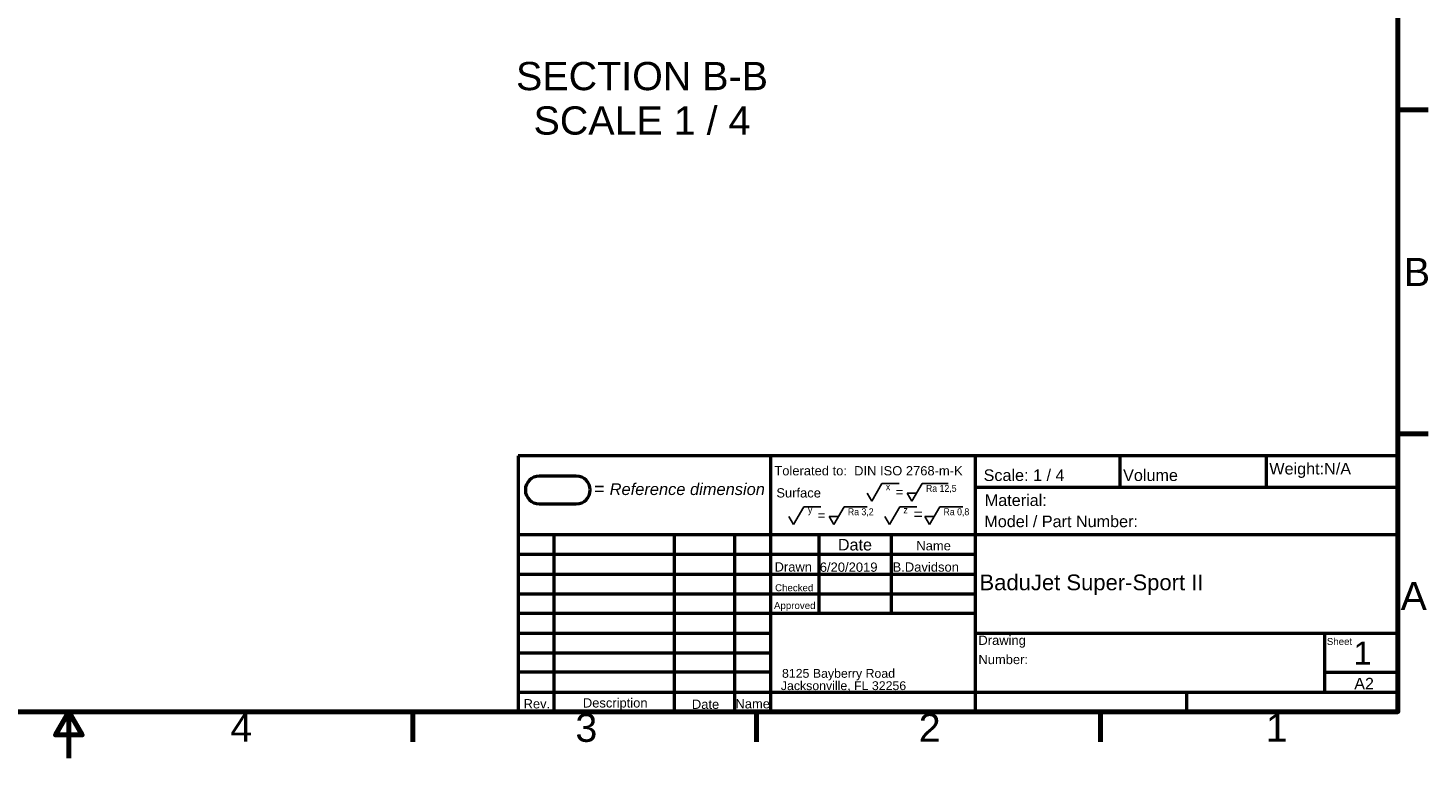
# Model space of a CAD drawing. Header units: inches. Extents: x 0 to 93.5, y 0 to 66.1.
# Tile 71 of 225: x 45.4 to 93, y 0 to 24.8. Entities that reach past the tile are written whole.
import ezdxf
from ezdxf.enums import TextEntityAlignment as Align

# ---------------------------------------------------------------- set-up
doc = ezdxf.new("R2010")
doc.units = ezdxf.units.IN
doc.header["$LTSCALE"] = 4
doc.header["$MEASUREMENT"] = 0
for name, color, linetype, lineweight in [('Border (ANSI)', 7, 'Continuous', 70), ('Sichtbare Kanten(DIN)', 7, 'Continuous', 50), ('Skizziergeometrie(DIN)', 7, 'Continuous', 50), ('Symbol (ANSI)', 7, 'Continuous', 25), ('Symbole(DIN)', 7, 'Continuous', 25)]:
    doc.layers.add(name, color=color, linetype=linetype, lineweight=lineweight)
doc.styles.add('Aktuell-DIN', font='arial.ttf')
doc.styles.add('Label Text (ANSI)', font='arial.ttf')
doc.styles.get("Standard").update_dxf_attribs({"font": 'isocp.shx'})
doc.styles.add('STANDARD-3', font='arial.ttf')
doc.styles.add('Text Style48', font='arial.ttf')
doc.styles.add('Text Style50', font='arial.ttf')
doc.styles.add('Text Style54', font='arial.ttf')
doc.styles.add('Text Style55', font='arial.ttf')
doc.styles.add('Text Style56', font='arial.ttf')
doc.styles.add('Text Style57', font='arial.ttf')

# ---------------------------------------------------------------- blocks, each defined once
blk = doc.blocks.new('Borders Default Border')
at = {"layer": 'Border (ANSI)'}
for p, q in [((22.992, 5.512), (23.248, 5.512)), ((22.992, 2.756), (23.248, 2.756)), ((14.616, 0.394), (14.616, 0.138)), ((17.539, 0.394), (17.539, 0.138)), ((20.463, 0.394), (20.463, 0.138))]:
    blk.add_line(p, q, dxfattribs=at)
at = {"layer": 'Border (ANSI)', "flags": 128}
for points in [[(0.394, 0.394), (0.394, 16.142), (22.992, 16.142), (22.992, 0.394), (0.394, 0.394)], [(11.693, 0), (11.693, 0.394), (11.579, 0.197), (11.807, 0.197), (11.693, 0.394)]]:
    blk.add_lwpolyline(points, dxfattribs=at)
at = {"layer": 'Border (ANSI)', "char_height": 0.24, "attachment_point": 7, "style": 'Label Text (ANSI)'}
for s, insert in [('B', (23.042, 4.014)), ('A', (23.015, 1.258)), ('4', (13.066, 0.138)), ('3', (15.999, 0.134)), ('2', (18.918, 0.138)), ('1', (21.869, 0.138))]:
    blk.add_mtext(s, dxfattribs=dict(at, insert=insert))
blk = doc.blocks.new('Title Blocks DIN')
at = {"layer": 'Sichtbare Kanten(DIN)'}
for p, q in [((3.937, 6.112), (3.937, 3.937)), ((11.417, 6.112), (3.937, 6.112)), ((6.087, 3.937), (6.087, 6.112)), ((7.827, 3.937), (7.827, 6.112)), ((9.057, 5.846), (9.057, 6.112)), ((10.301, 5.846), (10.301, 6.112)), ((11.417, 3.937), (11.417, 6.112)), ((4.432, 5.941), (4.117, 5.941)), ((7.827, 5.846), (11.417, 5.846)), ((4.117, 5.705), (4.432, 5.705)), ((3.937, 5.443), (11.417, 5.443)), ((4.244, 3.937), (4.244, 5.443)), ((5.268, 3.937), (5.268, 5.443)), ((5.78, 3.937), (5.78, 5.443)), ((6.496, 4.774), (6.496, 5.443)), ((7.11, 5.443), (7.11, 4.774)), ((3.937, 5.276), (6.087, 5.276)), ((6.087, 5.276), (7.827, 5.276)), ((3.937, 5.108), (6.087, 5.108)), ((6.087, 5.108), (7.827, 5.108)), ((3.937, 4.941), (6.087, 4.941)), ((6.087, 4.941), (7.827, 4.941)), ((3.937, 4.774), (6.087, 4.774)), ((6.087, 4.774), (7.827, 4.774)), ((3.937, 4.606), (6.087, 4.606)), ((7.827, 4.606), (11.417, 4.606)), ((10.795, 4.104), (10.795, 4.606)), ((3.937, 4.439), (6.087, 4.439)), ((6.087, 4.272), (3.937, 4.272)), ((10.795, 4.272), (11.417, 4.272)), ((3.937, 4.104), (6.087, 4.104)), ((6.087, 4.104), (7.827, 4.104)), ((7.827, 4.104), (11.417, 4.104)), ((9.622, 3.937), (9.622, 4.104)), ((3.937, 3.937), (11.417, 3.937))]:
    blk.add_line(p, q, dxfattribs=at)
for centre, start, end in [((4.117, 5.823), 90, 270), ((4.432, 5.823), 270, 90)]:
    blk.add_arc(centre, 0.118, start, end, dxfattribs=at)
at = {"layer": 'Skizziergeometrie(DIN)', "color": 7, "linetype": 'Continuous', "lineweight": 25}
for p, q in [((6.944, 5.727), (7.031, 5.878)), ((7.031, 5.878), (7.176, 5.878)), ((7.285, 5.727), (7.372, 5.878)), ((7.372, 5.878), (7.593, 5.878)), ((6.904, 5.796), (6.944, 5.727)), ((7.245, 5.796), (7.285, 5.727)), ((7.245, 5.796), (7.325, 5.796)), ((6.24, 5.598), (6.28, 5.529)), ((6.28, 5.529), (6.368, 5.68)), ((6.368, 5.68), (6.512, 5.68)), ((6.581, 5.598), (6.661, 5.598)), ((6.581, 5.598), (6.621, 5.529)), ((6.621, 5.529), (6.709, 5.68)), ((6.709, 5.68), (6.906, 5.68)), ((7.054, 5.598), (7.094, 5.529)), ((7.094, 5.529), (7.182, 5.68)), ((7.182, 5.68), (7.326, 5.68)), ((7.395, 5.598), (7.435, 5.529)), ((7.395, 5.598), (7.475, 5.598)), ((7.435, 5.529), (7.523, 5.68)), ((7.523, 5.68), (7.717, 5.68))]:
    blk.add_line(p, q, dxfattribs=at)
at = {"layer": 'Skizziergeometrie(DIN)', "color": 7}
for height, style, p in [(0.0787, 'Text Style48', (7.149, 5.767)), (0.0787, 'Text Style48', (6.485, 5.569)), (0.0984, 'Text Style50', (7.299, 5.569))]:
    blk.add_text('=', height=height, dxfattribs=dict(at, style=style)).set_placement(p)
at = {"layer": 'Skizziergeometrie(DIN)', "color": 7, "char_height": 0.05906, "attachment_point": 1}
for s, insert in [('\\fArial|b0|i0;\\W0.90;\\H0.0591;x', (7.064, 5.88)), ('\\fArial|b0|i0;\\W0.90;\\H0.0591;Ra 12,5', (7.405, 5.866)), ('\\fArial|b0|i0;\\W0.90;\\H0.0591;y', (6.402, 5.685)), ('\\fArial|b0|i0;\\W0.90;\\H0.0591;Ra 3,2', (6.741, 5.667)), ('\\fArial|b0|i0;\\W0.90;\\H0.0591;z', (7.213, 5.682)), ('\\fArial|b0|i0;\\W0.90;\\H0.0591;Ra 0,8', (7.554, 5.667))]:
    blk.add_mtext(s, dxfattribs=dict(at, insert=insert))
at = {"layer": 'Symbole(DIN)', "color": 7, "attachment_point": 7}
for s, insert, char_height in [('\\fArial|b0|i0;\\H0.0787;Tolerated to:  DIN ISO 2768-m-K', (6.116, 5.946), 0.07874), ('\\fArial|b0|i0;\\H0.0984;Scale: 1 / 4', (7.895, 5.898), 0.09843), ('\\fArial|b0|i0;\\H0.0984;Volume', (9.081, 5.898), 0.09843), ('\\fArial|b0|i0;\\H0.0984;Weight:N/A', (10.324, 5.925), 0.09843), ('\\fArial|b0|i0;\\H0.0787;Surface', (6.133, 5.758), 0.07874), ('\\fArial|b0|i0;\\H0.0590;Sheet', (10.813, 4.504), 0.059), ('\\fArial|b0|i0;\\H0.0750;Jacksonville, FL 32256', (6.171, 4.107), 0.075), ('\\fArial|b0|i0;\\H0.0750;8125 Bayberry Road', (6.181, 4.203), 0.075)]:
    blk.add_mtext(s, dxfattribs=dict(at, insert=insert, char_height=char_height))
at = {"layer": 'Symbole(DIN)', "color": 7, "insert": (4.583, 5.89), "char_height": 0.1378, "attachment_point": 1, "style": 'STANDARD-3'}
blk.add_mtext('\\fArial|b0|i0;\\H0.1102;= \\fArial|b0|i1;\\H0.1000;Reference dimension', dxfattribs=at)
at = {"layer": 'Symbole(DIN)', "color": 7, "insert": (7.905, 5.785), "char_height": 0.09843, "attachment_point": 1, "line_spacing_factor": 0.415}
blk.add_mtext('\\fArial|b0|i0;\\H0.0984;Material:', dxfattribs=at)
at = {"layer": 'Symbole(DIN)', "color": 7, "attachment_point": 1}
for s, insert, char_height, width, line_spacing_factor in [('\\fArial|b0|i0;\\H0.0984;Model / Part Number:', (7.901, 5.605), 0.09843, 1.50877, 0.415), ('\\fArial|b0|i0;\\H0.0787;Drawing Number:', (7.851, 4.584), 0.07874, 0.79213, 1.245)]:
    blk.add_mtext(s, dxfattribs=dict(at, insert=insert, char_height=char_height, width=width, line_spacing_factor=line_spacing_factor))
at = {"layer": 'Symbole(DIN)', "color": 7, "style": 'Aktuell-DIN'}
for s, insert, char_height, width, attachment_point in [('\\fArial|b0|i0;\\H0.0984;Date', (6.801, 5.307), 0.09843, 0.58272, 8), ('\\fArial|b0|i0;Name', (7.47, 5.308), 0.07874, 0.67721, 8), ('\\fArial|b0|i0;\\H0.0787;Drawn', (6.118, 5.128), 0.07874, 0.40748, 7), ('\\fArial|b0|i0;\\H0.0590;Checked', (6.122, 4.961), 0.059, 0.40748, 7), ('\\fArial|b0|i0;\\H0.0590;Approved', (6.113, 4.793), 0.059, 0.40748, 7), ('\\fArial|b0|i0;\\H0.0787;Rev.', (4.097, 3.964), 0.07874, 0.2732, 8), ('\\fArial|b0|i0;\\H0.0787;Description', (4.763, 3.949), 0.07874, 0.98425, 8), ('\\fArial|b0|i0;\\H0.0787;Date', (5.531, 3.96), 0.07874, 0.44751, 8), ('\\fArial|b0|i0;\\H0.0787;Name', (5.932, 3.964), 0.07874, 0.30118, 8)]:
    blk.add_mtext(s, dxfattribs=dict(at, insert=insert, char_height=char_height, width=width, attachment_point=attachment_point))
at = {"layer": 'Symbole(DIN)', "color": 7}
for tag, p, height, style in [('ERSTELLUNGSDATUM_001', (6.502, 5.127), 0.079, 'Text Style55'), ('AUTOR_001', (7.121, 5.128), 0.079, 'Text Style55'), ('BEZEICHNUNG_001', (7.86, 4.97), 0.134, 'Text Style54'), ('Blattnummer_001', (11.041, 4.338), 0.196, 'Text Style56'), ('Blattgröße_001', (11.046, 4.127), 0.098, 'Text Style57')]:
    blk.add_attdef(tag, p, '', height=height, dxfattribs=dict(at, style=style))
at = {"layer": 'Symbole(DIN)', "color": 7, "style": 'Text Style55'}
for tag, p in [('KONTROLLDATUM', (6.521, 4.958)), ('KONTROLLIERT_VON', (7.125, 4.965)), ('GENEHM.DAT._KONSTR.', (6.52, 4.796)), ('KONSTR._GEN._VON', (7.129, 4.791))]:
    blk.add_attdef(tag, text='', height=0.079, dxfattribs=at).set_placement(p, align=Align.BOTTOM_LEFT)

msp = doc.modelspace()

# ---------------------------------------------------------------- block references
at = {"xscale": 4, "yscale": 4, "zscale": 4}
msp.add_blockref('Borders Default Border', (0, 0), dxfattribs=at)
msp.add_blockref('Title Blocks DIN', (46.299, -14.173), dxfattribs=at).add_auto_attribs({'ERSTELLUNGSDATUM_001': '6/20/2019', 'AUTOR_001': 'B.Davidson', 'BEZEICHNUNG_001': 'BaduJet Super-Sport II', 'Blattnummer_001': '1', 'Blattgröße_001': 'A2'})

# ---------------------------------------------------------------- texts
at = {"layer": 'Symbol (ANSI)', "char_height": 0.96, "attachment_point": 7, "style": 'Label Text (ANSI)'}
for s, insert in [('SECTION B-B', (61.978, 22.706)), ('SCALE 1 / 4', (62.573, 21.195))]:
    msp.add_mtext(s, dxfattribs=dict(at, insert=insert))

doc.saveas('drawing.dxf')
